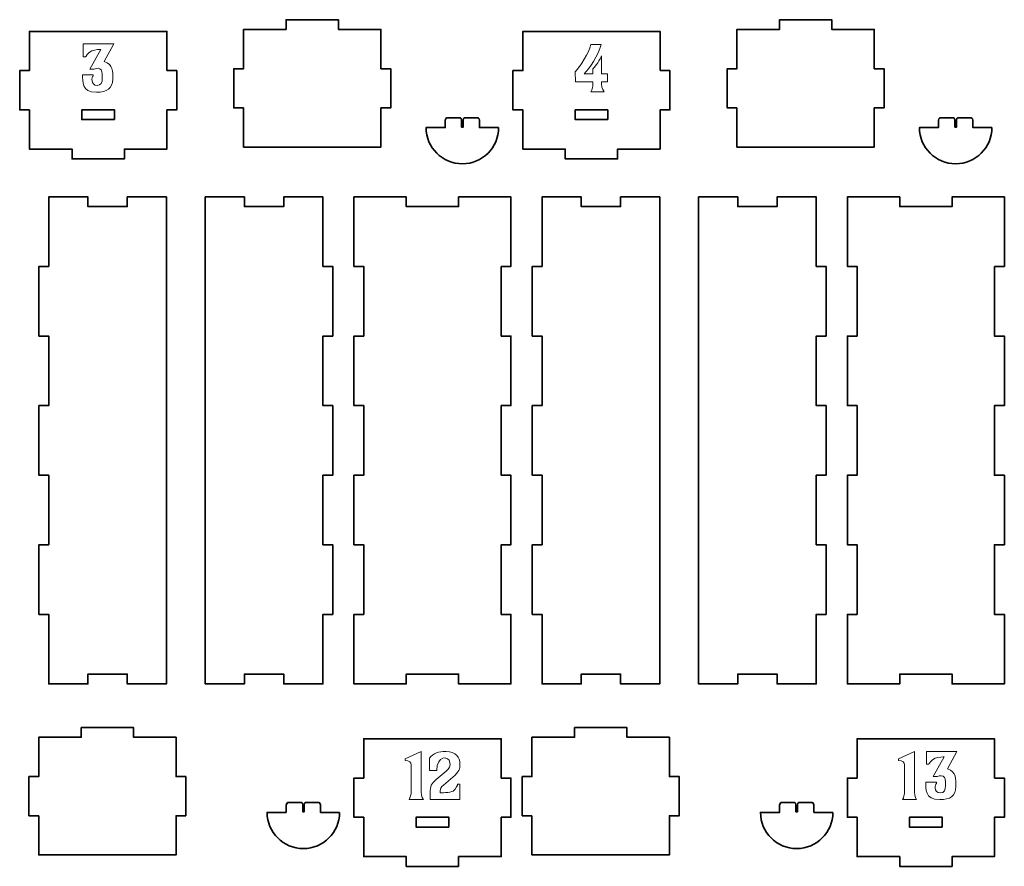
# Model space of a CAD drawing. Header units: inches. Extents: x -34.1 to 34.9, y -29.1 to 30.6.
# Tile 35 of 42: x -8.8 to 3.1, y 20.4 to 30.6. Entities that reach past the tile are written whole.
import ezdxf

# ---------------------------------------------------------------- set-up
doc = ezdxf.new("R2010")
doc.units = ezdxf.units.IN
doc.header["$MEASUREMENT"] = 0
doc.layers.add('Layer 1', color=7, linetype='Continuous')

msp = doc.modelspace()

# ---------------------------------------------------------------- linework, layer by layer
at = {"layer": 'Layer 1', "color": 242, "lineweight": 35}
for points, knots in [([(-6.094, 29.536), (-6.094, 29.536), (-6.212, 29.536), (-6.212, 29.536), (-6.212, 29.536), (-6.212, 30.008), (-6.212, 30.008), (-6.212, 30.008), (-6.094, 30.008), (-6.094, 30.008), (-6.094, 30.008), (-6.094, 30.481), (-6.094, 30.481), (-6.094, 30.481), (-5.582, 30.481), (-5.582, 30.481), (-5.582, 30.481), (-5.582, 30.599), (-5.582, 30.599), (-5.582, 30.599), (-4.952, 30.599), (-4.952, 30.599), (-4.952, 30.599), (-4.952, 30.481), (-4.952, 30.481), (-4.952, 30.481), (-4.44, 30.481), (-4.44, 30.481), (-4.44, 30.481), (-4.44, 30.008), (-4.44, 30.008), (-4.44, 30.008), (-4.322, 30.008), (-4.322, 30.008), (-4.322, 30.008), (-4.322, 29.536), (-4.322, 29.536), (-4.322, 29.536), (-4.44, 29.536), (-4.44, 29.536), (-4.44, 29.536), (-4.44, 29.064), (-4.44, 29.064), (-4.44, 29.064), (-6.094, 29.064), (-6.094, 29.064), (-6.094, 29.064), (-6.094, 29.536), (-6.094, 29.536)], [0, 0, 0, 0, 0.0625, 0.0625, 0.0625, 0.125, 0.125, 0.125, 0.1875, 0.1875, 0.1875, 0.25, 0.25, 0.25, 0.3125, 0.3125, 0.3125, 0.375, 0.375, 0.375, 0.4375, 0.4375, 0.4375, 0.5, 0.5, 0.5, 0.5625, 0.5625, 0.5625, 0.625, 0.625, 0.625, 0.6875, 0.6875, 0.6875, 0.75, 0.75, 0.75, 0.8125, 0.8125, 0.8125, 0.875, 0.875, 0.875, 0.9375, 0.9375, 0.9375, 1, 1, 1, 1]), ([(-0.154, 29.536), (-0.154, 29.536), (-0.272, 29.536), (-0.272, 29.536), (-0.272, 29.536), (-0.272, 30.008), (-0.272, 30.008), (-0.272, 30.008), (-0.154, 30.008), (-0.154, 30.008), (-0.154, 30.008), (-0.154, 30.481), (-0.154, 30.481), (-0.154, 30.481), (0.358, 30.481), (0.358, 30.481), (0.358, 30.481), (0.358, 30.599), (0.358, 30.599), (0.358, 30.599), (0.988, 30.599), (0.988, 30.599), (0.988, 30.599), (0.988, 30.481), (0.988, 30.481), (0.988, 30.481), (1.499, 30.481), (1.499, 30.481), (1.499, 30.481), (1.499, 30.008), (1.499, 30.008), (1.499, 30.008), (1.618, 30.008), (1.618, 30.008), (1.618, 30.008), (1.618, 29.536), (1.618, 29.536), (1.618, 29.536), (1.499, 29.536), (1.499, 29.536), (1.499, 29.536), (1.499, 29.064), (1.499, 29.064), (1.499, 29.064), (-0.154, 29.064), (-0.154, 29.064), (-0.154, 29.064), (-0.154, 29.536), (-0.154, 29.536)], [0, 0, 0, 0, 0.0625, 0.0625, 0.0625, 0.125, 0.125, 0.125, 0.1875, 0.1875, 0.1875, 0.25, 0.25, 0.25, 0.3125, 0.3125, 0.3125, 0.375, 0.375, 0.375, 0.4375, 0.4375, 0.4375, 0.5, 0.5, 0.5, 0.5625, 0.5625, 0.5625, 0.625, 0.625, 0.625, 0.6875, 0.6875, 0.6875, 0.75, 0.75, 0.75, 0.8125, 0.8125, 0.8125, 0.875, 0.875, 0.875, 0.9375, 0.9375, 0.9375, 1, 1, 1, 1]), ([(-7.018, 29.985), (-7.018, 29.985), (-7.018, 30.458), (-7.018, 30.458), (-7.018, 30.458), (-8.672, 30.458), (-8.672, 30.458), (-8.672, 30.458), (-8.672, 29.985), (-8.672, 29.985), (-8.672, 29.985), (-8.79, 29.985), (-8.79, 29.985), (-8.79, 29.985), (-8.79, 29.513), (-8.79, 29.513), (-8.79, 29.513), (-8.672, 29.513), (-8.672, 29.513), (-8.672, 29.513), (-8.672, 29.041), (-8.672, 29.041), (-8.672, 29.041), (-8.16, 29.041), (-8.16, 29.041), (-8.16, 29.041), (-8.16, 28.922), (-8.16, 28.922), (-8.16, 28.922), (-7.53, 28.922), (-7.53, 28.922), (-7.53, 28.922), (-7.53, 29.041), (-7.53, 29.041), (-7.53, 29.041), (-7.018, 29.041), (-7.018, 29.041), (-7.018, 29.041), (-7.018, 29.513), (-7.018, 29.513), (-7.018, 29.513), (-6.9, 29.513), (-6.9, 29.513), (-6.9, 29.513), (-6.9, 29.985), (-6.9, 29.985), (-6.9, 29.985), (-7.018, 29.985), (-7.018, 29.985)], [0, 0, 0, 0, 0.0625, 0.0625, 0.0625, 0.125, 0.125, 0.125, 0.1875, 0.1875, 0.1875, 0.25, 0.25, 0.25, 0.3125, 0.3125, 0.3125, 0.375, 0.375, 0.375, 0.4375, 0.4375, 0.4375, 0.5, 0.5, 0.5, 0.5625, 0.5625, 0.5625, 0.625, 0.625, 0.625, 0.6875, 0.6875, 0.6875, 0.75, 0.75, 0.75, 0.8125, 0.8125, 0.8125, 0.875, 0.875, 0.875, 0.9375, 0.9375, 0.9375, 1, 1, 1, 1]), ([(-1.079, 29.985), (-1.079, 29.985), (-1.079, 30.458), (-1.079, 30.458), (-1.079, 30.458), (-2.732, 30.458), (-2.732, 30.458), (-2.732, 30.458), (-2.732, 29.985), (-2.732, 29.985), (-2.732, 29.985), (-2.851, 29.985), (-2.851, 29.985), (-2.851, 29.985), (-2.851, 29.513), (-2.851, 29.513), (-2.851, 29.513), (-2.732, 29.513), (-2.732, 29.513), (-2.732, 29.513), (-2.732, 29.041), (-2.732, 29.041), (-2.732, 29.041), (-2.221, 29.041), (-2.221, 29.041), (-2.221, 29.041), (-2.221, 28.922), (-2.221, 28.922), (-2.221, 28.922), (-1.591, 28.922), (-1.591, 28.922), (-1.591, 28.922), (-1.591, 29.041), (-1.591, 29.041), (-1.591, 29.041), (-1.079, 29.041), (-1.079, 29.041), (-1.079, 29.041), (-1.079, 29.513), (-1.079, 29.513), (-1.079, 29.513), (-0.961, 29.513), (-0.961, 29.513), (-0.961, 29.513), (-0.961, 29.985), (-0.961, 29.985), (-0.961, 29.985), (-1.079, 29.985), (-1.079, 29.985)], [0, 0, 0, 0, 0.0625, 0.0625, 0.0625, 0.125, 0.125, 0.125, 0.1875, 0.1875, 0.1875, 0.25, 0.25, 0.25, 0.3125, 0.3125, 0.3125, 0.375, 0.375, 0.375, 0.4375, 0.4375, 0.4375, 0.5, 0.5, 0.5, 0.5625, 0.5625, 0.5625, 0.625, 0.625, 0.625, 0.6875, 0.6875, 0.6875, 0.75, 0.75, 0.75, 0.8125, 0.8125, 0.8125, 0.875, 0.875, 0.875, 0.9375, 0.9375, 0.9375, 1, 1, 1, 1]), ([(-7.648, 29.395), (-7.648, 29.395), (-8.042, 29.395), (-8.042, 29.395), (-8.042, 29.395), (-8.042, 29.513), (-8.042, 29.513), (-8.042, 29.513), (-7.648, 29.513), (-7.648, 29.513), (-7.648, 29.513), (-7.648, 29.395), (-7.648, 29.395)], [0, 0, 0, 0, 0.25, 0.25, 0.25, 0.5, 0.5, 0.5, 0.75, 0.75, 0.75, 1, 1, 1, 1]), ([(-3.024, 29.299), (-3.024, 29.058), (-3.219, 28.863), (-3.46, 28.863), (-3.701, 28.863), (-3.897, 29.058), (-3.897, 29.299), (-3.897, 29.299), (-3.667, 29.299), (-3.667, 29.299), (-3.667, 29.299), (-3.667, 29.306), (-3.667, 29.306), (-3.667, 29.306), (-3.667, 29.371), (-3.667, 29.371), (-3.667, 29.397), (-3.658, 29.417), (-3.647, 29.417), (-3.647, 29.417), (-3.483, 29.417), (-3.483, 29.417), (-3.475, 29.417), (-3.469, 29.404), (-3.469, 29.388), (-3.469, 29.388), (-3.469, 29.306), (-3.469, 29.306), (-3.469, 29.306), (-3.45, 29.306), (-3.45, 29.306), (-3.45, 29.306), (-3.45, 29.388), (-3.45, 29.388), (-3.45, 29.404), (-3.444, 29.417), (-3.437, 29.417), (-3.437, 29.417), (-3.274, 29.417), (-3.274, 29.417), (-3.263, 29.417), (-3.254, 29.397), (-3.254, 29.371), (-3.254, 29.371), (-3.254, 29.306), (-3.254, 29.306), (-3.254, 29.306), (-3.254, 29.299), (-3.254, 29.299), (-3.254, 29.299), (-3.024, 29.299), (-3.024, 29.299)], [0, 0, 0, 0, 0.058824, 0.058824, 0.058824, 0.117647, 0.117647, 0.117647, 0.176471, 0.176471, 0.176471, 0.235294, 0.235294, 0.235294, 0.294118, 0.294118, 0.294118, 0.352941, 0.352941, 0.352941, 0.411765, 0.411765, 0.411765, 0.470588, 0.470588, 0.470588, 0.529412, 0.529412, 0.529412, 0.588235, 0.588235, 0.588235, 0.647059, 0.647059, 0.647059, 0.705882, 0.705882, 0.705882, 0.764706, 0.764706, 0.764706, 0.823529, 0.823529, 0.823529, 0.882353, 0.882353, 0.882353, 0.941176, 0.941176, 0.941176, 1, 1, 1, 1]), ([(-1.709, 29.395), (-1.709, 29.395), (-2.102, 29.395), (-2.102, 29.395), (-2.102, 29.395), (-2.102, 29.513), (-2.102, 29.513), (-2.102, 29.513), (-1.709, 29.513), (-1.709, 29.513), (-1.709, 29.513), (-1.709, 29.395), (-1.709, 29.395)], [0, 0, 0, 0, 0.25, 0.25, 0.25, 0.5, 0.5, 0.5, 0.75, 0.75, 0.75, 1, 1, 1, 1]), ([(2.915, 29.299), (2.915, 29.058), (2.72, 28.863), (2.479, 28.863), (2.238, 28.863), (2.043, 29.058), (2.043, 29.299), (2.043, 29.299), (2.272, 29.299), (2.272, 29.299), (2.272, 29.299), (2.272, 29.306), (2.272, 29.306), (2.272, 29.306), (2.272, 29.371), (2.272, 29.371), (2.272, 29.397), (2.281, 29.417), (2.293, 29.417), (2.293, 29.417), (2.457, 29.417), (2.457, 29.417), (2.464, 29.417), (2.47, 29.404), (2.47, 29.388), (2.47, 29.388), (2.47, 29.306), (2.47, 29.306), (2.47, 29.306), (2.49, 29.306), (2.49, 29.306), (2.49, 29.306), (2.49, 29.388), (2.49, 29.388), (2.49, 29.404), (2.496, 29.417), (2.503, 29.417), (2.503, 29.417), (2.665, 29.417), (2.665, 29.417), (2.677, 29.417), (2.686, 29.397), (2.686, 29.371), (2.686, 29.371), (2.686, 29.306), (2.686, 29.306), (2.686, 29.306), (2.686, 29.299), (2.686, 29.299), (2.686, 29.299), (2.915, 29.299), (2.915, 29.299)], [0, 0, 0, 0, 0.058824, 0.058824, 0.058824, 0.117647, 0.117647, 0.117647, 0.176471, 0.176471, 0.176471, 0.235294, 0.235294, 0.235294, 0.294118, 0.294118, 0.294118, 0.352941, 0.352941, 0.352941, 0.411765, 0.411765, 0.411765, 0.470588, 0.470588, 0.470588, 0.529412, 0.529412, 0.529412, 0.588235, 0.588235, 0.588235, 0.647059, 0.647059, 0.647059, 0.705882, 0.705882, 0.705882, 0.764706, 0.764706, 0.764706, 0.823529, 0.823529, 0.823529, 0.882353, 0.882353, 0.882353, 0.941176, 0.941176, 0.941176, 1, 1, 1, 1]), ([(-7.023, 28.465), (-7.023, 28.465), (-7.023, 22.599), (-7.023, 22.599), (-7.023, 22.599), (-7.495, 22.599), (-7.495, 22.599), (-7.495, 22.599), (-7.495, 22.717), (-7.495, 22.717), (-7.495, 22.717), (-7.968, 22.717), (-7.968, 22.717), (-7.968, 22.717), (-7.968, 22.599), (-7.968, 22.599), (-7.968, 22.599), (-8.44, 22.599), (-8.44, 22.599), (-8.44, 22.599), (-8.44, 23.437), (-8.44, 23.437), (-8.44, 23.437), (-8.558, 23.437), (-8.558, 23.437), (-8.558, 23.437), (-8.558, 24.275), (-8.558, 24.275), (-8.558, 24.275), (-8.44, 24.275), (-8.44, 24.275), (-8.44, 24.275), (-8.44, 25.113), (-8.44, 25.113), (-8.44, 25.113), (-8.558, 25.113), (-8.558, 25.113), (-8.558, 25.113), (-8.558, 25.951), (-8.558, 25.951), (-8.558, 25.951), (-8.44, 25.951), (-8.44, 25.951), (-8.44, 25.951), (-8.44, 26.789), (-8.44, 26.789), (-8.44, 26.789), (-8.558, 26.789), (-8.558, 26.789), (-8.558, 26.789), (-8.558, 27.627), (-8.558, 27.627), (-8.558, 27.627), (-8.44, 27.627), (-8.44, 27.627), (-8.44, 27.627), (-8.44, 28.465), (-8.44, 28.465), (-8.44, 28.465), (-7.968, 28.465), (-7.968, 28.465), (-7.968, 28.465), (-7.968, 28.347), (-7.968, 28.347), (-7.968, 28.347), (-7.495, 28.347), (-7.495, 28.347), (-7.495, 28.347), (-7.495, 28.465), (-7.495, 28.465), (-7.495, 28.465), (-7.023, 28.465), (-7.023, 28.465)], [0, 0, 0, 0, 0.041667, 0.041667, 0.041667, 0.083333, 0.083333, 0.083333, 0.125, 0.125, 0.125, 0.166667, 0.166667, 0.166667, 0.208333, 0.208333, 0.208333, 0.25, 0.25, 0.25, 0.291667, 0.291667, 0.291667, 0.333333, 0.333333, 0.333333, 0.375, 0.375, 0.375, 0.416667, 0.416667, 0.416667, 0.458333, 0.458333, 0.458333, 0.5, 0.5, 0.5, 0.541667, 0.541667, 0.541667, 0.583333, 0.583333, 0.583333, 0.625, 0.625, 0.625, 0.666667, 0.666667, 0.666667, 0.708333, 0.708333, 0.708333, 0.75, 0.75, 0.75, 0.791667, 0.791667, 0.791667, 0.833333, 0.833333, 0.833333, 0.875, 0.875, 0.875, 0.916667, 0.916667, 0.916667, 0.958333, 0.958333, 0.958333, 1, 1, 1, 1]), ([(-6.084, 28.465), (-6.084, 28.465), (-6.084, 28.347), (-6.084, 28.347), (-6.084, 28.347), (-5.611, 28.347), (-5.611, 28.347), (-5.611, 28.347), (-5.611, 28.465), (-5.611, 28.465), (-5.611, 28.465), (-5.139, 28.465), (-5.139, 28.465), (-5.139, 28.465), (-5.139, 27.627), (-5.139, 27.627), (-5.139, 27.627), (-5.021, 27.627), (-5.021, 27.627), (-5.021, 27.627), (-5.021, 26.789), (-5.021, 26.789), (-5.021, 26.789), (-5.139, 26.789), (-5.139, 26.789), (-5.139, 26.789), (-5.139, 25.951), (-5.139, 25.951), (-5.139, 25.951), (-5.021, 25.951), (-5.021, 25.951), (-5.021, 25.951), (-5.021, 25.113), (-5.021, 25.113), (-5.021, 25.113), (-5.139, 25.113), (-5.139, 25.113), (-5.139, 25.113), (-5.139, 24.275), (-5.139, 24.275), (-5.139, 24.275), (-5.021, 24.275), (-5.021, 24.275), (-5.021, 24.275), (-5.021, 23.437), (-5.021, 23.437), (-5.021, 23.437), (-5.139, 23.437), (-5.139, 23.437), (-5.139, 23.437), (-5.139, 22.599), (-5.139, 22.599), (-5.139, 22.599), (-5.611, 22.599), (-5.611, 22.599), (-5.611, 22.599), (-5.611, 22.717), (-5.611, 22.717), (-5.611, 22.717), (-6.084, 22.717), (-6.084, 22.717), (-6.084, 22.717), (-6.084, 22.599), (-6.084, 22.599), (-6.084, 22.599), (-6.556, 22.599), (-6.556, 22.599), (-6.556, 22.599), (-6.556, 28.465), (-6.556, 28.465), (-6.556, 28.465), (-6.084, 28.465), (-6.084, 28.465)], [0, 0, 0, 0, 0.041667, 0.041667, 0.041667, 0.083333, 0.083333, 0.083333, 0.125, 0.125, 0.125, 0.166667, 0.166667, 0.166667, 0.208333, 0.208333, 0.208333, 0.25, 0.25, 0.25, 0.291667, 0.291667, 0.291667, 0.333333, 0.333333, 0.333333, 0.375, 0.375, 0.375, 0.416667, 0.416667, 0.416667, 0.458333, 0.458333, 0.458333, 0.5, 0.5, 0.5, 0.541667, 0.541667, 0.541667, 0.583333, 0.583333, 0.583333, 0.625, 0.625, 0.625, 0.666667, 0.666667, 0.666667, 0.708333, 0.708333, 0.708333, 0.75, 0.75, 0.75, 0.791667, 0.791667, 0.791667, 0.833333, 0.833333, 0.833333, 0.875, 0.875, 0.875, 0.916667, 0.916667, 0.916667, 0.958333, 0.958333, 0.958333, 1, 1, 1, 1]), ([(-2.993, 27.627), (-2.993, 27.627), (-2.993, 26.789), (-2.993, 26.789), (-2.993, 26.789), (-2.875, 26.789), (-2.875, 26.789), (-2.875, 26.789), (-2.875, 25.951), (-2.875, 25.951), (-2.875, 25.951), (-2.993, 25.951), (-2.993, 25.951), (-2.993, 25.951), (-2.993, 25.113), (-2.993, 25.113), (-2.993, 25.113), (-2.875, 25.113), (-2.875, 25.113), (-2.875, 25.113), (-2.875, 24.275), (-2.875, 24.275), (-2.875, 24.275), (-2.993, 24.275), (-2.993, 24.275), (-2.993, 24.275), (-2.993, 23.437), (-2.993, 23.437), (-2.993, 23.437), (-2.875, 23.437), (-2.875, 23.437), (-2.875, 23.437), (-2.875, 22.599), (-2.875, 22.599), (-2.875, 22.599), (-3.505, 22.599), (-3.505, 22.599), (-3.505, 22.599), (-3.505, 22.717), (-3.505, 22.717), (-3.505, 22.717), (-4.135, 22.717), (-4.135, 22.717), (-4.135, 22.717), (-4.135, 22.599), (-4.135, 22.599), (-4.135, 22.599), (-4.765, 22.599), (-4.765, 22.599), (-4.765, 22.599), (-4.765, 23.437), (-4.765, 23.437), (-4.765, 23.437), (-4.647, 23.437), (-4.647, 23.437), (-4.647, 23.437), (-4.647, 24.275), (-4.647, 24.275), (-4.647, 24.275), (-4.765, 24.275), (-4.765, 24.275), (-4.765, 24.275), (-4.765, 25.113), (-4.765, 25.113), (-4.765, 25.113), (-4.647, 25.113), (-4.647, 25.113), (-4.647, 25.113), (-4.647, 25.951), (-4.647, 25.951), (-4.647, 25.951), (-4.765, 25.951), (-4.765, 25.951), (-4.765, 25.951), (-4.765, 26.789), (-4.765, 26.789), (-4.765, 26.789), (-4.647, 26.789), (-4.647, 26.789), (-4.647, 26.789), (-4.647, 27.627), (-4.647, 27.627), (-4.647, 27.627), (-4.765, 27.627), (-4.765, 27.627), (-4.765, 27.627), (-4.765, 28.465), (-4.765, 28.465), (-4.765, 28.465), (-4.135, 28.465), (-4.135, 28.465), (-4.135, 28.465), (-4.135, 28.347), (-4.135, 28.347), (-4.135, 28.347), (-3.505, 28.347), (-3.505, 28.347), (-3.505, 28.347), (-3.505, 28.465), (-3.505, 28.465), (-3.505, 28.465), (-2.875, 28.465), (-2.875, 28.465), (-2.875, 28.465), (-2.875, 27.627), (-2.875, 27.627), (-2.875, 27.627), (-2.993, 27.627), (-2.993, 27.627)], [0, 0, 0, 0, 0.027778, 0.027778, 0.027778, 0.055556, 0.055556, 0.055556, 0.083333, 0.083333, 0.083333, 0.111111, 0.111111, 0.111111, 0.138889, 0.138889, 0.138889, 0.166667, 0.166667, 0.166667, 0.194444, 0.194444, 0.194444, 0.222222, 0.222222, 0.222222, 0.25, 0.25, 0.25, 0.277778, 0.277778, 0.277778, 0.305556, 0.305556, 0.305556, 0.333333, 0.333333, 0.333333, 0.361111, 0.361111, 0.361111, 0.388889, 0.388889, 0.388889, 0.416667, 0.416667, 0.416667, 0.444444, 0.444444, 0.444444, 0.472222, 0.472222, 0.472222, 0.5, 0.5, 0.5, 0.527778, 0.527778, 0.527778, 0.555556, 0.555556, 0.555556, 0.583333, 0.583333, 0.583333, 0.611111, 0.611111, 0.611111, 0.638889, 0.638889, 0.638889, 0.666667, 0.666667, 0.666667, 0.694444, 0.694444, 0.694444, 0.722222, 0.722222, 0.722222, 0.75, 0.75, 0.75, 0.777778, 0.777778, 0.777778, 0.805556, 0.805556, 0.805556, 0.833333, 0.833333, 0.833333, 0.861111, 0.861111, 0.861111, 0.888889, 0.888889, 0.888889, 0.916667, 0.916667, 0.916667, 0.944444, 0.944444, 0.944444, 0.972222, 0.972222, 0.972222, 1, 1, 1, 1]), ([(-1.084, 28.465), (-1.084, 28.465), (-1.084, 22.599), (-1.084, 22.599), (-1.084, 22.599), (-1.556, 22.599), (-1.556, 22.599), (-1.556, 22.599), (-1.556, 22.717), (-1.556, 22.717), (-1.556, 22.717), (-2.028, 22.717), (-2.028, 22.717), (-2.028, 22.717), (-2.028, 22.599), (-2.028, 22.599), (-2.028, 22.599), (-2.501, 22.599), (-2.501, 22.599), (-2.501, 22.599), (-2.501, 23.437), (-2.501, 23.437), (-2.501, 23.437), (-2.619, 23.437), (-2.619, 23.437), (-2.619, 23.437), (-2.619, 24.275), (-2.619, 24.275), (-2.619, 24.275), (-2.501, 24.275), (-2.501, 24.275), (-2.501, 24.275), (-2.501, 25.113), (-2.501, 25.113), (-2.501, 25.113), (-2.619, 25.113), (-2.619, 25.113), (-2.619, 25.113), (-2.619, 25.951), (-2.619, 25.951), (-2.619, 25.951), (-2.501, 25.951), (-2.501, 25.951), (-2.501, 25.951), (-2.501, 26.789), (-2.501, 26.789), (-2.501, 26.789), (-2.619, 26.789), (-2.619, 26.789), (-2.619, 26.789), (-2.619, 27.627), (-2.619, 27.627), (-2.619, 27.627), (-2.501, 27.627), (-2.501, 27.627), (-2.501, 27.627), (-2.501, 28.465), (-2.501, 28.465), (-2.501, 28.465), (-2.028, 28.465), (-2.028, 28.465), (-2.028, 28.465), (-2.028, 28.347), (-2.028, 28.347), (-2.028, 28.347), (-1.556, 28.347), (-1.556, 28.347), (-1.556, 28.347), (-1.556, 28.465), (-1.556, 28.465), (-1.556, 28.465), (-1.084, 28.465), (-1.084, 28.465)], [0, 0, 0, 0, 0.041667, 0.041667, 0.041667, 0.083333, 0.083333, 0.083333, 0.125, 0.125, 0.125, 0.166667, 0.166667, 0.166667, 0.208333, 0.208333, 0.208333, 0.25, 0.25, 0.25, 0.291667, 0.291667, 0.291667, 0.333333, 0.333333, 0.333333, 0.375, 0.375, 0.375, 0.416667, 0.416667, 0.416667, 0.458333, 0.458333, 0.458333, 0.5, 0.5, 0.5, 0.541667, 0.541667, 0.541667, 0.583333, 0.583333, 0.583333, 0.625, 0.625, 0.625, 0.666667, 0.666667, 0.666667, 0.708333, 0.708333, 0.708333, 0.75, 0.75, 0.75, 0.791667, 0.791667, 0.791667, 0.833333, 0.833333, 0.833333, 0.875, 0.875, 0.875, 0.916667, 0.916667, 0.916667, 0.958333, 0.958333, 0.958333, 1, 1, 1, 1]), ([(-0.144, 28.465), (-0.144, 28.465), (-0.144, 28.347), (-0.144, 28.347), (-0.144, 28.347), (0.328, 28.347), (0.328, 28.347), (0.328, 28.347), (0.328, 28.465), (0.328, 28.465), (0.328, 28.465), (0.801, 28.465), (0.801, 28.465), (0.801, 28.465), (0.801, 27.627), (0.801, 27.627), (0.801, 27.627), (0.919, 27.627), (0.919, 27.627), (0.919, 27.627), (0.919, 26.789), (0.919, 26.789), (0.919, 26.789), (0.801, 26.789), (0.801, 26.789), (0.801, 26.789), (0.801, 25.951), (0.801, 25.951), (0.801, 25.951), (0.919, 25.951), (0.919, 25.951), (0.919, 25.951), (0.919, 25.113), (0.919, 25.113), (0.919, 25.113), (0.801, 25.113), (0.801, 25.113), (0.801, 25.113), (0.801, 24.275), (0.801, 24.275), (0.801, 24.275), (0.919, 24.275), (0.919, 24.275), (0.919, 24.275), (0.919, 23.437), (0.919, 23.437), (0.919, 23.437), (0.801, 23.437), (0.801, 23.437), (0.801, 23.437), (0.801, 22.599), (0.801, 22.599), (0.801, 22.599), (0.328, 22.599), (0.328, 22.599), (0.328, 22.599), (0.328, 22.717), (0.328, 22.717), (0.328, 22.717), (-0.144, 22.717), (-0.144, 22.717), (-0.144, 22.717), (-0.144, 22.599), (-0.144, 22.599), (-0.144, 22.599), (-0.616, 22.599), (-0.616, 22.599), (-0.616, 22.599), (-0.616, 28.465), (-0.616, 28.465), (-0.616, 28.465), (-0.144, 28.465), (-0.144, 28.465)], [0, 0, 0, 0, 0.041667, 0.041667, 0.041667, 0.083333, 0.083333, 0.083333, 0.125, 0.125, 0.125, 0.166667, 0.166667, 0.166667, 0.208333, 0.208333, 0.208333, 0.25, 0.25, 0.25, 0.291667, 0.291667, 0.291667, 0.333333, 0.333333, 0.333333, 0.375, 0.375, 0.375, 0.416667, 0.416667, 0.416667, 0.458333, 0.458333, 0.458333, 0.5, 0.5, 0.5, 0.541667, 0.541667, 0.541667, 0.583333, 0.583333, 0.583333, 0.625, 0.625, 0.625, 0.666667, 0.666667, 0.666667, 0.708333, 0.708333, 0.708333, 0.75, 0.75, 0.75, 0.791667, 0.791667, 0.791667, 0.833333, 0.833333, 0.833333, 0.875, 0.875, 0.875, 0.916667, 0.916667, 0.916667, 0.958333, 0.958333, 0.958333, 1, 1, 1, 1]), ([(2.946, 27.627), (2.946, 27.627), (2.946, 26.789), (2.946, 26.789), (2.946, 26.789), (3.065, 26.789), (3.065, 26.789), (3.065, 26.789), (3.065, 25.951), (3.065, 25.951), (3.065, 25.951), (2.946, 25.951), (2.946, 25.951), (2.946, 25.951), (2.946, 25.113), (2.946, 25.113), (2.946, 25.113), (3.065, 25.113), (3.065, 25.113), (3.065, 25.113), (3.065, 24.275), (3.065, 24.275), (3.065, 24.275), (2.946, 24.275), (2.946, 24.275), (2.946, 24.275), (2.946, 23.437), (2.946, 23.437), (2.946, 23.437), (3.065, 23.437), (3.065, 23.437), (3.065, 23.437), (3.065, 22.599), (3.065, 22.599), (3.065, 22.599), (2.435, 22.599), (2.435, 22.599), (2.435, 22.599), (2.435, 22.717), (2.435, 22.717), (2.435, 22.717), (1.805, 22.717), (1.805, 22.717), (1.805, 22.717), (1.805, 22.599), (1.805, 22.599), (1.805, 22.599), (1.175, 22.599), (1.175, 22.599), (1.175, 22.599), (1.175, 23.437), (1.175, 23.437), (1.175, 23.437), (1.293, 23.437), (1.293, 23.437), (1.293, 23.437), (1.293, 24.275), (1.293, 24.275), (1.293, 24.275), (1.175, 24.275), (1.175, 24.275), (1.175, 24.275), (1.175, 25.113), (1.175, 25.113), (1.175, 25.113), (1.293, 25.113), (1.293, 25.113), (1.293, 25.113), (1.293, 25.951), (1.293, 25.951), (1.293, 25.951), (1.175, 25.951), (1.175, 25.951), (1.175, 25.951), (1.175, 26.789), (1.175, 26.789), (1.175, 26.789), (1.293, 26.789), (1.293, 26.789), (1.293, 26.789), (1.293, 27.627), (1.293, 27.627), (1.293, 27.627), (1.175, 27.627), (1.175, 27.627), (1.175, 27.627), (1.175, 28.465), (1.175, 28.465), (1.175, 28.465), (1.805, 28.465), (1.805, 28.465), (1.805, 28.465), (1.805, 28.347), (1.805, 28.347), (1.805, 28.347), (2.435, 28.347), (2.435, 28.347), (2.435, 28.347), (2.435, 28.465), (2.435, 28.465), (2.435, 28.465), (3.065, 28.465), (3.065, 28.465), (3.065, 28.465), (3.065, 27.627), (3.065, 27.627), (3.065, 27.627), (2.946, 27.627), (2.946, 27.627)], [0, 0, 0, 0, 0.027778, 0.027778, 0.027778, 0.055556, 0.055556, 0.055556, 0.083333, 0.083333, 0.083333, 0.111111, 0.111111, 0.111111, 0.138889, 0.138889, 0.138889, 0.166667, 0.166667, 0.166667, 0.194444, 0.194444, 0.194444, 0.222222, 0.222222, 0.222222, 0.25, 0.25, 0.25, 0.277778, 0.277778, 0.277778, 0.305556, 0.305556, 0.305556, 0.333333, 0.333333, 0.333333, 0.361111, 0.361111, 0.361111, 0.388889, 0.388889, 0.388889, 0.416667, 0.416667, 0.416667, 0.444444, 0.444444, 0.444444, 0.472222, 0.472222, 0.472222, 0.5, 0.5, 0.5, 0.527778, 0.527778, 0.527778, 0.555556, 0.555556, 0.555556, 0.583333, 0.583333, 0.583333, 0.611111, 0.611111, 0.611111, 0.638889, 0.638889, 0.638889, 0.666667, 0.666667, 0.666667, 0.694444, 0.694444, 0.694444, 0.722222, 0.722222, 0.722222, 0.75, 0.75, 0.75, 0.777778, 0.777778, 0.777778, 0.805556, 0.805556, 0.805556, 0.833333, 0.833333, 0.833333, 0.861111, 0.861111, 0.861111, 0.888889, 0.888889, 0.888889, 0.916667, 0.916667, 0.916667, 0.944444, 0.944444, 0.944444, 0.972222, 0.972222, 0.972222, 1, 1, 1, 1]), ([(-8.561, 21.011), (-8.561, 21.011), (-8.679, 21.011), (-8.679, 21.011), (-8.679, 21.011), (-8.679, 21.484), (-8.679, 21.484), (-8.679, 21.484), (-8.561, 21.484), (-8.561, 21.484), (-8.561, 21.484), (-8.561, 21.956), (-8.561, 21.956), (-8.561, 21.956), (-8.049, 21.956), (-8.049, 21.956), (-8.049, 21.956), (-8.049, 22.074), (-8.049, 22.074), (-8.049, 22.074), (-7.419, 22.074), (-7.419, 22.074), (-7.419, 22.074), (-7.419, 21.956), (-7.419, 21.956), (-7.419, 21.956), (-6.908, 21.956), (-6.908, 21.956), (-6.908, 21.956), (-6.908, 21.484), (-6.908, 21.484), (-6.908, 21.484), (-6.79, 21.484), (-6.79, 21.484), (-6.79, 21.484), (-6.79, 21.011), (-6.79, 21.011), (-6.79, 21.011), (-6.908, 21.011), (-6.908, 21.011), (-6.908, 21.011), (-6.908, 20.539), (-6.908, 20.539), (-6.908, 20.539), (-8.561, 20.539), (-8.561, 20.539), (-8.561, 20.539), (-8.561, 21.011), (-8.561, 21.011)], [0, 0, 0, 0, 0.0625, 0.0625, 0.0625, 0.125, 0.125, 0.125, 0.1875, 0.1875, 0.1875, 0.25, 0.25, 0.25, 0.3125, 0.3125, 0.3125, 0.375, 0.375, 0.375, 0.4375, 0.4375, 0.4375, 0.5, 0.5, 0.5, 0.5625, 0.5625, 0.5625, 0.625, 0.625, 0.625, 0.6875, 0.6875, 0.6875, 0.75, 0.75, 0.75, 0.8125, 0.8125, 0.8125, 0.875, 0.875, 0.875, 0.9375, 0.9375, 0.9375, 1, 1, 1, 1]), ([(-2.622, 21.011), (-2.622, 21.011), (-2.74, 21.011), (-2.74, 21.011), (-2.74, 21.011), (-2.74, 21.484), (-2.74, 21.484), (-2.74, 21.484), (-2.622, 21.484), (-2.622, 21.484), (-2.622, 21.484), (-2.622, 21.956), (-2.622, 21.956), (-2.622, 21.956), (-2.11, 21.956), (-2.11, 21.956), (-2.11, 21.956), (-2.11, 22.074), (-2.11, 22.074), (-2.11, 22.074), (-1.48, 22.074), (-1.48, 22.074), (-1.48, 22.074), (-1.48, 21.956), (-1.48, 21.956), (-1.48, 21.956), (-0.968, 21.956), (-0.968, 21.956), (-0.968, 21.956), (-0.968, 21.484), (-0.968, 21.484), (-0.968, 21.484), (-0.85, 21.484), (-0.85, 21.484), (-0.85, 21.484), (-0.85, 21.011), (-0.85, 21.011), (-0.85, 21.011), (-0.968, 21.011), (-0.968, 21.011), (-0.968, 21.011), (-0.968, 20.539), (-0.968, 20.539), (-0.968, 20.539), (-2.622, 20.539), (-2.622, 20.539), (-2.622, 20.539), (-2.622, 21.011), (-2.622, 21.011)], [0, 0, 0, 0, 0.0625, 0.0625, 0.0625, 0.125, 0.125, 0.125, 0.1875, 0.1875, 0.1875, 0.25, 0.25, 0.25, 0.3125, 0.3125, 0.3125, 0.375, 0.375, 0.375, 0.4375, 0.4375, 0.4375, 0.5, 0.5, 0.5, 0.5625, 0.5625, 0.5625, 0.625, 0.625, 0.625, 0.6875, 0.6875, 0.6875, 0.75, 0.75, 0.75, 0.8125, 0.8125, 0.8125, 0.875, 0.875, 0.875, 0.9375, 0.9375, 0.9375, 1, 1, 1, 1]), ([(-2.993, 21.465), (-2.993, 21.465), (-2.993, 21.938), (-2.993, 21.938), (-2.993, 21.938), (-4.647, 21.938), (-4.647, 21.938), (-4.647, 21.938), (-4.647, 21.465), (-4.647, 21.465), (-4.647, 21.465), (-4.765, 21.465), (-4.765, 21.465), (-4.765, 21.465), (-4.765, 20.993), (-4.765, 20.993), (-4.765, 20.993), (-4.647, 20.993), (-4.647, 20.993), (-4.647, 20.993), (-4.647, 20.52), (-4.647, 20.52), (-4.647, 20.52), (-4.135, 20.52), (-4.135, 20.52), (-4.135, 20.52), (-4.135, 20.402), (-4.135, 20.402), (-4.135, 20.402), (-3.505, 20.402), (-3.505, 20.402), (-3.505, 20.402), (-3.505, 20.52), (-3.505, 20.52), (-3.505, 20.52), (-2.993, 20.52), (-2.993, 20.52), (-2.993, 20.52), (-2.993, 20.993), (-2.993, 20.993), (-2.993, 20.993), (-2.875, 20.993), (-2.875, 20.993), (-2.875, 20.993), (-2.875, 21.465), (-2.875, 21.465), (-2.875, 21.465), (-2.993, 21.465), (-2.993, 21.465)], [0, 0, 0, 0, 0.0625, 0.0625, 0.0625, 0.125, 0.125, 0.125, 0.1875, 0.1875, 0.1875, 0.25, 0.25, 0.25, 0.3125, 0.3125, 0.3125, 0.375, 0.375, 0.375, 0.4375, 0.4375, 0.4375, 0.5, 0.5, 0.5, 0.5625, 0.5625, 0.5625, 0.625, 0.625, 0.625, 0.6875, 0.6875, 0.6875, 0.75, 0.75, 0.75, 0.8125, 0.8125, 0.8125, 0.875, 0.875, 0.875, 0.9375, 0.9375, 0.9375, 1, 1, 1, 1]), ([(2.946, 21.465), (2.946, 21.465), (2.946, 21.938), (2.946, 21.938), (2.946, 21.938), (1.293, 21.938), (1.293, 21.938), (1.293, 21.938), (1.293, 21.465), (1.293, 21.465), (1.293, 21.465), (1.175, 21.465), (1.175, 21.465), (1.175, 21.465), (1.175, 20.993), (1.175, 20.993), (1.175, 20.993), (1.293, 20.993), (1.293, 20.993), (1.293, 20.993), (1.293, 20.52), (1.293, 20.52), (1.293, 20.52), (1.805, 20.52), (1.805, 20.52), (1.805, 20.52), (1.805, 20.402), (1.805, 20.402), (1.805, 20.402), (2.435, 20.402), (2.435, 20.402), (2.435, 20.402), (2.435, 20.52), (2.435, 20.52), (2.435, 20.52), (2.946, 20.52), (2.946, 20.52), (2.946, 20.52), (2.946, 20.993), (2.946, 20.993), (2.946, 20.993), (3.065, 20.993), (3.065, 20.993), (3.065, 20.993), (3.065, 21.465), (3.065, 21.465), (3.065, 21.465), (2.946, 21.465), (2.946, 21.465)], [0, 0, 0, 0, 0.0625, 0.0625, 0.0625, 0.125, 0.125, 0.125, 0.1875, 0.1875, 0.1875, 0.25, 0.25, 0.25, 0.3125, 0.3125, 0.3125, 0.375, 0.375, 0.375, 0.4375, 0.4375, 0.4375, 0.5, 0.5, 0.5, 0.5625, 0.5625, 0.5625, 0.625, 0.625, 0.625, 0.6875, 0.6875, 0.6875, 0.75, 0.75, 0.75, 0.8125, 0.8125, 0.8125, 0.875, 0.875, 0.875, 0.9375, 0.9375, 0.9375, 1, 1, 1, 1]), ([(-4.938, 21.052), (-4.938, 20.811), (-5.134, 20.616), (-5.375, 20.616), (-5.616, 20.616), (-5.811, 20.811), (-5.811, 21.052), (-5.811, 21.052), (-5.582, 21.052), (-5.582, 21.052), (-5.582, 21.052), (-5.582, 21.059), (-5.582, 21.059), (-5.582, 21.059), (-5.582, 21.123), (-5.582, 21.123), (-5.582, 21.149), (-5.572, 21.17), (-5.561, 21.17), (-5.561, 21.17), (-5.397, 21.17), (-5.397, 21.17), (-5.389, 21.17), (-5.383, 21.157), (-5.383, 21.14), (-5.383, 21.14), (-5.383, 21.059), (-5.383, 21.059), (-5.383, 21.059), (-5.364, 21.059), (-5.364, 21.059), (-5.364, 21.059), (-5.364, 21.14), (-5.364, 21.14), (-5.364, 21.157), (-5.358, 21.17), (-5.351, 21.17), (-5.351, 21.17), (-5.188, 21.17), (-5.188, 21.17), (-5.177, 21.17), (-5.168, 21.149), (-5.168, 21.123), (-5.168, 21.123), (-5.168, 21.059), (-5.168, 21.059), (-5.168, 21.059), (-5.168, 21.052), (-5.168, 21.052), (-5.168, 21.052), (-4.938, 21.052), (-4.938, 21.052)], [0, 0, 0, 0, 0.058824, 0.058824, 0.058824, 0.117647, 0.117647, 0.117647, 0.176471, 0.176471, 0.176471, 0.235294, 0.235294, 0.235294, 0.294118, 0.294118, 0.294118, 0.352941, 0.352941, 0.352941, 0.411765, 0.411765, 0.411765, 0.470588, 0.470588, 0.470588, 0.529412, 0.529412, 0.529412, 0.588235, 0.588235, 0.588235, 0.647059, 0.647059, 0.647059, 0.705882, 0.705882, 0.705882, 0.764706, 0.764706, 0.764706, 0.823529, 0.823529, 0.823529, 0.882353, 0.882353, 0.882353, 0.941176, 0.941176, 0.941176, 1, 1, 1, 1]), ([(1.001, 21.052), (1.001, 20.811), (0.806, 20.616), (0.565, 20.616), (0.324, 20.616), (0.129, 20.811), (0.129, 21.052), (0.129, 21.052), (0.358, 21.052), (0.358, 21.052), (0.358, 21.052), (0.358, 21.059), (0.358, 21.059), (0.358, 21.059), (0.358, 21.123), (0.358, 21.123), (0.358, 21.149), (0.367, 21.17), (0.379, 21.17), (0.379, 21.17), (0.543, 21.17), (0.543, 21.17), (0.55, 21.17), (0.556, 21.157), (0.556, 21.14), (0.556, 21.14), (0.556, 21.059), (0.556, 21.059), (0.556, 21.059), (0.576, 21.059), (0.576, 21.059), (0.576, 21.059), (0.576, 21.14), (0.576, 21.14), (0.576, 21.157), (0.582, 21.17), (0.589, 21.17), (0.589, 21.17), (0.751, 21.17), (0.751, 21.17), (0.763, 21.17), (0.772, 21.149), (0.772, 21.123), (0.772, 21.123), (0.772, 21.059), (0.772, 21.059), (0.772, 21.059), (0.772, 21.052), (0.772, 21.052), (0.772, 21.052), (1.001, 21.052), (1.001, 21.052)], [0, 0, 0, 0, 0.058824, 0.058824, 0.058824, 0.117647, 0.117647, 0.117647, 0.176471, 0.176471, 0.176471, 0.235294, 0.235294, 0.235294, 0.294118, 0.294118, 0.294118, 0.352941, 0.352941, 0.352941, 0.411765, 0.411765, 0.411765, 0.470588, 0.470588, 0.470588, 0.529412, 0.529412, 0.529412, 0.588235, 0.588235, 0.588235, 0.647059, 0.647059, 0.647059, 0.705882, 0.705882, 0.705882, 0.764706, 0.764706, 0.764706, 0.823529, 0.823529, 0.823529, 0.882353, 0.882353, 0.882353, 0.941176, 0.941176, 0.941176, 1, 1, 1, 1]), ([(-3.623, 20.875), (-3.623, 20.875), (-4.017, 20.875), (-4.017, 20.875), (-4.017, 20.875), (-4.017, 20.993), (-4.017, 20.993), (-4.017, 20.993), (-3.623, 20.993), (-3.623, 20.993), (-3.623, 20.993), (-3.623, 20.875), (-3.623, 20.875)], [0, 0, 0, 0, 0.25, 0.25, 0.25, 0.5, 0.5, 0.5, 0.75, 0.75, 0.75, 1, 1, 1, 1]), ([(2.317, 20.875), (2.317, 20.875), (1.923, 20.875), (1.923, 20.875), (1.923, 20.875), (1.923, 20.993), (1.923, 20.993), (1.923, 20.993), (2.317, 20.993), (2.317, 20.993), (2.317, 20.993), (2.317, 20.875), (2.317, 20.875)], [0, 0, 0, 0, 0.25, 0.25, 0.25, 0.5, 0.5, 0.5, 0.75, 0.75, 0.75, 1, 1, 1, 1])]:
    msp.add_open_spline(points, degree=3, knots=knots, dxfattribs=at)
at = {"layer": 'Layer 1', "color": 177, "lineweight": 18}
for points, knots in [([(-7.865, 29.726), (-8.049, 29.726), (-8.032, 29.858), (-8.032, 29.936), (-8.032, 29.936), (-7.905, 29.936), (-7.905, 29.936), (-7.905, 29.936), (-7.905, 29.92), (-7.905, 29.92), (-7.923, 29.913), (-7.94, 29.811), (-7.859, 29.806), (-7.809, 29.806), (-7.796, 29.843), (-7.796, 29.893), (-7.795, 29.922), (-7.792, 29.969), (-7.808, 29.994), (-7.825, 30.02), (-7.866, 30.018), (-7.892, 30.004), (-7.892, 30.004), (-7.944, 30.003), (-7.944, 30.003), (-7.944, 30.003), (-7.812, 30.24), (-7.812, 30.24), (-7.812, 30.24), (-7.882, 30.24), (-7.921, 30.224), (-7.971, 30.201), (-7.996, 30.153), (-7.996, 30.153), (-7.996, 30.153), (-8.025, 30.153), (-8.025, 30.153), (-8.025, 30.153), (-8.025, 30.307), (-8.025, 30.307), (-8.025, 30.307), (-7.658, 30.307), (-7.658, 30.307), (-7.658, 30.307), (-7.771, 30.096), (-7.771, 30.096), (-7.663, 30.06), (-7.67, 29.971), (-7.67, 29.885), (-7.67, 29.765), (-7.742, 29.726), (-7.865, 29.726)], [0, 0, 0, 0, 0.058824, 0.058824, 0.058824, 0.117647, 0.117647, 0.117647, 0.176471, 0.176471, 0.176471, 0.235294, 0.235294, 0.235294, 0.294118, 0.294118, 0.294118, 0.352941, 0.352941, 0.352941, 0.411765, 0.411765, 0.411765, 0.470588, 0.470588, 0.470588, 0.529412, 0.529412, 0.529412, 0.588235, 0.588235, 0.588235, 0.647059, 0.647059, 0.647059, 0.705882, 0.705882, 0.705882, 0.764706, 0.764706, 0.764706, 0.823529, 0.823529, 0.823529, 0.882353, 0.882353, 0.882353, 0.941176, 0.941176, 0.941176, 1, 1, 1, 1]), ([(-1.752, 29.732), (-1.752, 29.732), (-1.912, 29.732), (-1.912, 29.732), (-1.898, 29.756), (-1.889, 29.798), (-1.889, 29.822), (-1.889, 29.822), (-1.889, 29.849), (-1.889, 29.849), (-1.889, 29.849), (-2.1, 29.849), (-2.1, 29.849), (-2.1, 29.849), (-2.101, 29.972), (-2.101, 29.972), (-2.041, 30.032), (-1.933, 30.204), (-1.912, 30.301), (-1.912, 30.301), (-1.789, 30.301), (-1.789, 30.301), (-1.823, 30.172), (-1.931, 30.003), (-1.993, 29.948), (-1.993, 29.948), (-1.888, 29.948), (-1.888, 29.948), (-1.888, 29.948), (-1.888, 30.006), (-1.888, 30.006), (-1.832, 30.061), (-1.785, 30.162), (-1.785, 30.162), (-1.785, 30.162), (-1.785, 29.948), (-1.785, 29.948), (-1.785, 29.948), (-1.711, 29.948), (-1.711, 29.948), (-1.711, 29.948), (-1.711, 29.849), (-1.711, 29.849), (-1.711, 29.849), (-1.785, 29.849), (-1.785, 29.849), (-1.785, 29.849), (-1.785, 29.825), (-1.785, 29.825), (-1.785, 29.767), (-1.752, 29.732), (-1.752, 29.732)], [0, 0, 0, 0, 0.058824, 0.058824, 0.058824, 0.117647, 0.117647, 0.117647, 0.176471, 0.176471, 0.176471, 0.235294, 0.235294, 0.235294, 0.294118, 0.294118, 0.294118, 0.352941, 0.352941, 0.352941, 0.411765, 0.411765, 0.411765, 0.470588, 0.470588, 0.470588, 0.529412, 0.529412, 0.529412, 0.588235, 0.588235, 0.588235, 0.647059, 0.647059, 0.647059, 0.705882, 0.705882, 0.705882, 0.764706, 0.764706, 0.764706, 0.823529, 0.823529, 0.823529, 0.882353, 0.882353, 0.882353, 0.941176, 0.941176, 0.941176, 1, 1, 1, 1]), ([(-3.93, 21.206), (-3.93, 21.206), (-4.101, 21.206), (-4.101, 21.206), (-4.086, 21.23), (-4.076, 21.272), (-4.076, 21.296), (-4.076, 21.296), (-4.076, 21.625), (-4.076, 21.625), (-4.076, 21.65), (-4.098, 21.678), (-4.15, 21.675), (-4.15, 21.675), (-4.15, 21.698), (-4.15, 21.698), (-4.15, 21.698), (-3.955, 21.787), (-3.955, 21.787), (-3.955, 21.787), (-3.956, 21.375), (-3.956, 21.299), (-3.956, 21.241), (-3.93, 21.206), (-3.93, 21.206)], [0, 0, 0, 0, 0.125, 0.125, 0.125, 0.25, 0.25, 0.25, 0.375, 0.375, 0.375, 0.5, 0.5, 0.5, 0.625, 0.625, 0.625, 0.75, 0.75, 0.75, 0.875, 0.875, 0.875, 1, 1, 1, 1]), ([(-3.776, 21.447), (-3.776, 21.447), (-3.654, 21.55), (-3.654, 21.55), (-3.62, 21.58), (-3.599, 21.61), (-3.61, 21.654), (-3.625, 21.735), (-3.768, 21.74), (-3.768, 21.557), (-3.768, 21.557), (-3.856, 21.557), (-3.856, 21.557), (-3.856, 21.557), (-3.856, 21.703), (-3.856, 21.703), (-3.811, 21.76), (-3.747, 21.79), (-3.657, 21.786), (-3.54, 21.78), (-3.489, 21.72), (-3.489, 21.636), (-3.489, 21.575), (-3.499, 21.541), (-3.574, 21.478), (-3.574, 21.478), (-3.688, 21.379), (-3.688, 21.379), (-3.715, 21.357), (-3.734, 21.332), (-3.728, 21.287), (-3.728, 21.287), (-3.605, 21.288), (-3.57, 21.309), (-3.532, 21.332), (-3.518, 21.391), (-3.518, 21.391), (-3.518, 21.391), (-3.489, 21.391), (-3.489, 21.391), (-3.489, 21.391), (-3.489, 21.207), (-3.489, 21.207), (-3.489, 21.207), (-3.847, 21.207), (-3.847, 21.207), (-3.847, 21.207), (-3.847, 21.289), (-3.847, 21.289), (-3.847, 21.368), (-3.837, 21.397), (-3.776, 21.447)], [0, 0, 0, 0, 0.058824, 0.058824, 0.058824, 0.117647, 0.117647, 0.117647, 0.176471, 0.176471, 0.176471, 0.235294, 0.235294, 0.235294, 0.294118, 0.294118, 0.294118, 0.352941, 0.352941, 0.352941, 0.411765, 0.411765, 0.411765, 0.470588, 0.470588, 0.470588, 0.529412, 0.529412, 0.529412, 0.588235, 0.588235, 0.588235, 0.647059, 0.647059, 0.647059, 0.705882, 0.705882, 0.705882, 0.764706, 0.764706, 0.764706, 0.823529, 0.823529, 0.823529, 0.882353, 0.882353, 0.882353, 0.941176, 0.941176, 0.941176, 1, 1, 1, 1]), ([(1.984, 21.299), (1.984, 21.241), (2.009, 21.206), (2.009, 21.206), (2.009, 21.206), (1.839, 21.206), (1.839, 21.206), (1.854, 21.23), (1.863, 21.272), (1.863, 21.296), (1.863, 21.296), (1.864, 21.625), (1.864, 21.625), (1.864, 21.65), (1.841, 21.678), (1.789, 21.675), (1.789, 21.675), (1.789, 21.698), (1.789, 21.698), (1.789, 21.698), (1.984, 21.787), (1.984, 21.787), (1.984, 21.787), (1.984, 21.375), (1.984, 21.299)], [0, 0, 0, 0, 0.125, 0.125, 0.125, 0.25, 0.25, 0.25, 0.375, 0.375, 0.375, 0.5, 0.5, 0.5, 0.625, 0.625, 0.625, 0.75, 0.75, 0.75, 0.875, 0.875, 0.875, 1, 1, 1, 1]), ([(2.381, 21.576), (2.381, 21.576), (2.494, 21.787), (2.494, 21.787), (2.494, 21.787), (2.127, 21.787), (2.127, 21.787), (2.127, 21.787), (2.127, 21.633), (2.127, 21.633), (2.127, 21.633), (2.156, 21.633), (2.156, 21.633), (2.156, 21.633), (2.181, 21.681), (2.231, 21.704), (2.27, 21.72), (2.34, 21.719), (2.34, 21.719), (2.34, 21.719), (2.208, 21.483), (2.208, 21.483), (2.208, 21.483), (2.26, 21.484), (2.26, 21.484), (2.286, 21.498), (2.327, 21.5), (2.344, 21.474), (2.36, 21.449), (2.357, 21.402), (2.356, 21.373), (2.356, 21.323), (2.343, 21.286), (2.293, 21.286), (2.212, 21.291), (2.229, 21.393), (2.247, 21.4), (2.247, 21.4), (2.247, 21.416), (2.247, 21.416), (2.247, 21.416), (2.12, 21.416), (2.12, 21.416), (2.12, 21.338), (2.103, 21.206), (2.287, 21.206), (2.41, 21.206), (2.482, 21.245), (2.482, 21.365), (2.482, 21.451), (2.49, 21.54), (2.381, 21.576)], [0, 0, 0, 0, 0.058824, 0.058824, 0.058824, 0.117647, 0.117647, 0.117647, 0.176471, 0.176471, 0.176471, 0.235294, 0.235294, 0.235294, 0.294118, 0.294118, 0.294118, 0.352941, 0.352941, 0.352941, 0.411765, 0.411765, 0.411765, 0.470588, 0.470588, 0.470588, 0.529412, 0.529412, 0.529412, 0.588235, 0.588235, 0.588235, 0.647059, 0.647059, 0.647059, 0.705882, 0.705882, 0.705882, 0.764706, 0.764706, 0.764706, 0.823529, 0.823529, 0.823529, 0.882353, 0.882353, 0.882353, 0.941176, 0.941176, 0.941176, 1, 1, 1, 1])]:
    msp.add_open_spline(points, degree=3, knots=knots, dxfattribs=at)

doc.saveas('drawing.dxf')
